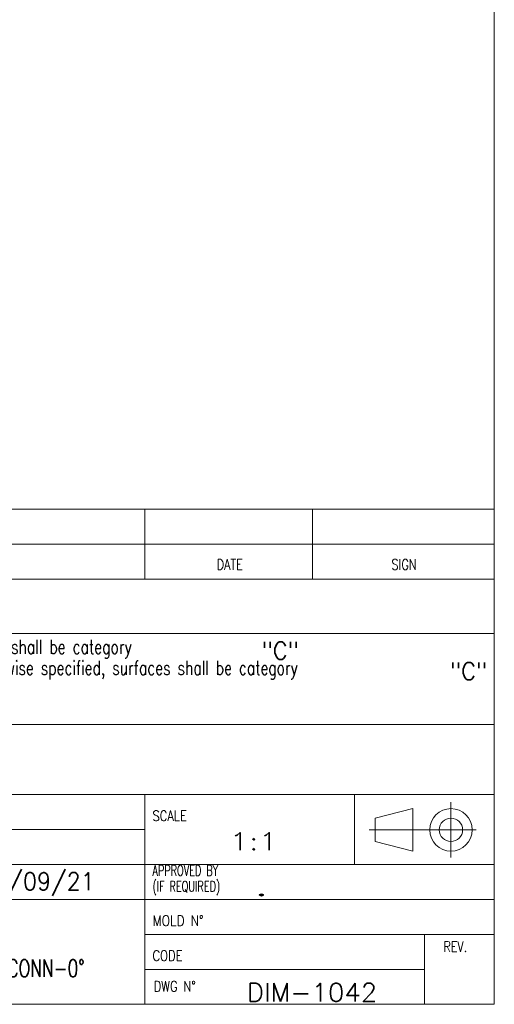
# Model space of a CAD drawing. Header units: millimetres. Extents: x 4 to 836, y 5 to 589.
# Tile 57 of 96: x 768 to 836, y 5 to 146. Entities that reach past the tile are written whole.
import ezdxf

# ---------------------------------------------------------------- set-up
doc = ezdxf.new("R2010")
doc.units = ezdxf.units.MM
doc.layers.add('1', color=7, linetype='Continuous', true_color=0xffffff)
doc.layers.add('256', color=7, linetype='Continuous', true_color=0xffffff)
doc.styles.add('blockfont', font='simplex.shx')
doc.styles.add('ideas_simplex', font='simplex.shx')

# ---------------------------------------------------------------- blocks, each defined once
blk = doc.blocks.new('TabularNote1')
at = {"layer": '1', "color": 172, "linetype": 'Continuous', "lineweight": 18}
for p, q in [((0, 5), (8, 5)), ((0, 5), (0, 0)), ((8, 5), (8, 0)), ((8, 5), (16, 5)), ((16, 5), (16, 0)), ((16, 5), (40, 5)), ((40, 5), (40, 0)), ((40, 5), (140, 5)), ((140, 5), (140, 0)), ((140, 5), (164, 5)), ((164, 5), (164, 0)), ((164, 5), (190, 5)), ((190, 5), (190, 0)), ((0, 0), (8, 0)), ((8, 0), (16, 0)), ((16, 0), (40, 0)), ((40, 0), (140, 0)), ((140, 0), (164, 0)), ((164, 0), (190, 0))]:
    blk.add_line(p, q, dxfattribs=at)

msp = doc.modelspace()

# ---------------------------------------------------------------- linework, layer by layer
at = {"layer": '256', "color": 3, "linetype": 'Continuous', "lineweight": 18}
for p, q in [((836, 589), (836, 5)), ((646, 65.794), (836, 65.794)), ((686, 58), (786, 58)), ((786, 58), (810, 58)), ((810, 58), (836, 58)), ((686, 45), (786, 45)), ((786, 45), (810, 45)), ((810, 45), (836, 45)), ((716, 20), (836, 20)), ((786, 20), (786, 5)), ((15, 5), (836, 5))]:
    msp.add_line(p, q, dxfattribs=at)
at = {"layer": '256', "color": 4, "linetype": 'Continuous', "lineweight": 18}
for p, q in [((786, 72.794), (786, 65.794)), ((810, 72.794), (810, 65.794)), ((646, 70.794), (836, 70.794)), ((646, 35), (836, 35)), ((786, 20), (786, 35)), ((816, 35), (816, 25)), ((829.799, 33.885), (829.799, 25.976)), ((818.959, 31.611), (824.366, 32.975)), ((824.366, 26.902), (824.366, 32.975)), ((818.959, 28.267), (818.959, 31.611)), ((716, 30), (786, 30)), ((818.098, 29.939), (833.387, 29.939)), ((818.959, 28.267), (824.366, 26.902)), ((716, 25), (836, 25)), ((786, 15), (836, 15)), ((826, 15), (826, 5)), ((786, 10), (826, 10))]:
    msp.add_line(p, q, dxfattribs=at)
for radius in [3.037, 1.672]:
    msp.add_circle((829.799, 29.939), radius, dxfattribs=at)

# ---------------------------------------------------------------- block references
at = {"layer": '1', "color": 172, "linetype": 'Continuous', "lineweight": 18}
msp.add_blockref('TabularNote1', (645.997, 70.806), dxfattribs=at)

# ---------------------------------------------------------------- texts
at = {"layer": '1', "color": 3, "linetype": 'Continuous', "lineweight": 13, "char_height": 2.5, "attachment_point": 7, "line_spacing_factor": 0.903614, "style": 'blockfont'}
for insert in [(802.706, 54.305), (829.641, 51.379)]:
    msp.add_mtext('\\W0.9442;"C"', dxfattribs=dict(at, insert=insert))
at = {"layer": '1', "color": 7, "linetype": 'Continuous', "lineweight": 18, "char_height": 2.5, "attachment_point": 7, "line_spacing_factor": 1.204819, "style": 'ideas_simplex'}
for s, insert in [('\\W1.2965;1:1', (798.108, 27.052)), ('\\W0.9399;16/09/21', (762.329, 20.508)), ('\\W2.6797;.', (801.255, 20.51))]:
    msp.add_mtext(s, dxfattribs=dict(at, insert=insert))
at = {"layer": '1', "color": 87, "linetype": 'Continuous', "lineweight": 18, "insert": (800.605, 5.4), "char_height": 2.6, "attachment_point": 7, "line_spacing_factor": 1.204819, "style": 'ideas_simplex'}
msp.add_mtext('\\W1.0517;DIM-1042', dxfattribs=at)
at = {"layer": '256', "color": 1, "linetype": 'Continuous', "lineweight": 13, "attachment_point": 7, "line_spacing_factor": 0.903614, "style": 'blockfont'}
for insert, char_height in [((797.187, 71.305), 2), ((821.978, 71.45), 2), ((802.527, 26.724), 4), ((798.348, 20.817), 2.3), ((798.638, 15.888), 2.3)]:
    msp.add_mtext('\\W0.9844; ', dxfattribs=dict(at, insert=insert, char_height=char_height))
at = {"layer": '256', "color": 4, "linetype": 'Continuous', "lineweight": 13, "char_height": 1.5, "attachment_point": 7, "line_spacing_factor": 0.903614, "style": 'blockfont'}
for s, insert in [('\\W0.7839;DATE', (796.289, 67.126)), ('\\W0.7885;SIGN', (821.289, 67.126)), ('\\W0.8044;SCALE', (787.113, 31.208)), ('\\W0.6756;APPROVED BY\\P(IF REQUIRED)', (787.105, 20.626)), ('\\W0.8477;MOLD N%%d', (787.113, 16.208)), ('\\W0.8021;CODE', (787.113, 11.208)), ('\\W0.7742;REV.', (828.727, 12.492)), ('\\W0.8059;DWG N%%d', (787.274, 6.817))]:
    msp.add_mtext(s, dxfattribs=dict(at, insert=insert))
at = {"layer": '256', "color": 3, "linetype": 'Continuous', "lineweight": 13, "char_height": 2, "attachment_point": 7, "line_spacing_factor": 0.903614, "style": 'blockfont'}
for s, insert in [('\\W0.7354;For Metal Parts last revision issued of GM_SSM_010_SPM. Unless otherwise specified, surfaces shall be category', (670.606, 54.444)), ('\\W0.7316;For Plastic, Rubber and Overmold Parts last revision issued of GM_SSM_004_SPP. Unless otherwise specified, surfaces shall be category', (670.606, 51.444))]:
    msp.add_mtext(s, dxfattribs=dict(at, insert=insert))
at = {"layer": '256', "color": 7, "linetype": 'Continuous', "lineweight": 18, "attachment_point": 7, "line_spacing_factor": 1.204819, "style": 'ideas_simplex'}
for s, insert, char_height in [('\\W1.0000;', (795.166, 15.362), 2.5), ('\\W0.7111;P2X-BASE-CMOUNT-COVER-SHORT-CONN-0°', (720.789, 8.905), 2.5), ('\\W0.7656; ', (793.053, 10.419), 2.5), ('\\W0.7656; ', (827.687, 6.017), 4), ('\\W0.7656; ', (792.987, 5.492), 2.5)]:
    msp.add_mtext(s, dxfattribs=dict(at, insert=insert, char_height=char_height))

doc.saveas('drawing.dxf')
